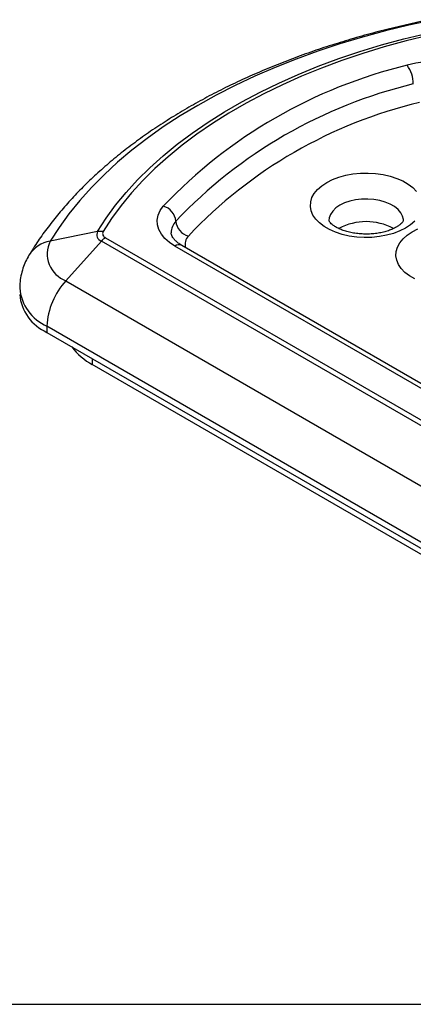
# Model space of a CAD drawing. Header units: millimetres. Extents: x 0 to 410, y 0 to 287.
# Tile 2 of 7: x 203 to 224, y 10 to 63. Entities that reach past the tile are written whole.
import ezdxf

# ---------------------------------------------------------------- set-up
doc = ezdxf.new("R2010")
doc.units = ezdxf.units.MM
doc.layers.add('FORMAT', color=7, linetype='Continuous')

msp = doc.modelspace()

# ---------------------------------------------------------------- linework, layer by layer
at = {"color": 7, "linetype": 'Continuous', "lineweight": 25}
for p, q in [((207.3937934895, 51.523489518), (204.8492664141, 51.0097483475)), ((207.5981029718, 51.0079247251), (205.6925438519, 48.8817734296)), ((245.8186511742, 28.9436718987), (207.5981029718, 51.0079247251)), ((207.822230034, 51.1946882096), (246.0427782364, 29.1304353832)), ((245.2567006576, 31.285401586), (211.5551454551, 50.7408952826)), ((245.6316699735, 31.3225323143), (211.930114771, 50.7780260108)), ((205.6925438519, 48.8817734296), (243.9130920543, 26.8175206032)), ((242.8924165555, 24.3782038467), (204.6718683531, 46.4424566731)), ((204.6718683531, 46.4424566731), (204.6718683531, 46.10985972)), ((204.6718683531, 46.10985972), (242.8924165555, 24.0456068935)), ((243.4213318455, 23.4133742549), (207.1127991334, 44.3738440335))]:
    msp.add_line(p, q, dxfattribs=at)
at = {"color": 8, "linetype": 'Continuous', "lineweight": 25}
msp.add_line((207.1127991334, 44.7007388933), (207.1127991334, 44.3738440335), dxfattribs=at)
at = {"color": 7, "linetype": 'Continuous', "lineweight": 25, "flags": 128}
for points in [[(225.4208758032, 62.8854856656), (224.1387080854, 62.6102154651), (222.8771034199, 62.304918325), (221.6381731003, 61.9701029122), (220.4239869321, 61.606329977), (219.2365771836, 61.2142070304), (218.07792772, 60.7943896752), (216.949973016, 60.3475810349), (215.8546011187, 59.8745273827), (214.7936437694, 59.376018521), (213.7688736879, 58.8528892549), (212.7820020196, 58.3060148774), (211.8346851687, 57.7363059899), (210.9285005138, 57.1447188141), (210.0649642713, 56.5322411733), (209.2455225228, 55.8998964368), (208.4715433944, 55.2487420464), (207.7443196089, 54.5798679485), (207.0650691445, 53.8943908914), (206.4349276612, 53.1934561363), (205.854947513, 52.4782368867), (205.3261000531, 51.7499280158), (204.8492664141, 51.0097483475)], [(207.3937934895, 51.523489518), (207.8542952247, 52.2361935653), (208.3672447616, 52.9368591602), (208.9317003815, 53.6242005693), (209.5466268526, 54.2969571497), (210.2108964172, 54.9538939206), (210.9232891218, 55.5938063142), (211.6824994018, 56.2155194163), (212.4871334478, 56.8178925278), (213.335714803, 57.3998208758), (214.2266865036, 57.9602368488), (215.158414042, 58.4981117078), (216.129188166, 59.0124587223), (217.1372268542, 59.5023343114), (218.1806807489, 59.9668396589), (219.2576361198, 60.4051224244), (220.3661170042, 60.8163779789), (221.5040881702, 61.1998526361), (222.6694630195, 61.5548421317), (223.8601022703, 61.8806954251), (225.073822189, 62.1768148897), (226.3083955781, 62.4426568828)], [(226.4127821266, 62.3272638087), (225.1909298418, 62.0641609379), (223.9897156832, 61.771092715), (222.8113457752, 61.4485966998), (221.6579781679, 61.0972648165), (220.5317327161, 60.7177414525), (219.4346742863, 60.3107228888), (218.3688160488, 59.8769561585), (217.3361133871, 59.4172370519), (216.3384617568, 58.9324088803), (215.3776902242, 58.4233617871), (214.4555630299, 57.8910290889), (213.5737720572, 57.336387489), (212.7339340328, 56.7604554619), (211.9375908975, 56.164288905), (211.1862034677, 55.5489820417), (210.4811502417, 54.9156636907), (209.8237252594, 54.2654960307), (209.215134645, 53.5996710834), (208.6564946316, 52.9194126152), (208.148830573, 52.2259664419), (207.6930736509, 51.5206061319)], [(223.9589181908, 51.7123802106), (223.650307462, 51.5570347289), (223.3079283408, 51.4273958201), (222.9381611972, 51.3258770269), (222.5478910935, 51.2543712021), (222.144390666, 51.2142087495), (221.7351744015, 51.2061388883), (221.3278667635, 51.2303113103), (220.9300543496, 51.2862759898), (220.5491479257, 51.3729902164), (220.1922421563, 51.4888395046), (219.8659876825, 51.6316641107), (219.5764585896, 51.7988056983), (219.3290523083, 51.9871483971), (219.1283737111, 52.1931857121), (218.9781639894, 52.4130783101), (218.881219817, 52.6427305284), (218.8393474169, 52.8778642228), (218.8533263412, 53.1140997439), (218.9228972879, 53.3470355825), (219.0467624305, 53.5723337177), (219.2226171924, 53.7857957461), (219.4471827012, 53.9834470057), (219.7162781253, 54.1616041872), (220.0248888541, 54.3169496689), (220.3672679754, 54.4465885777), (220.737035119, 54.5481073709), (221.1273052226, 54.6196131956), (221.5308056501, 54.6597756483), (221.9400219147, 54.6678455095), (222.3473295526, 54.6436730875), (222.7451419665, 54.587708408), (223.1260483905, 54.5009941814), (223.4829541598, 54.3851448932), (223.8092086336, 54.2423202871), (224.0987377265, 54.0751786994), (224.3461440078, 53.8868360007), (224.546822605, 53.6807986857)], [(211.5551454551, 50.7408952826), (211.2618020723, 50.9352889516), (211.0173892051, 51.1510622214), (210.826525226, 51.3841400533), (210.6928110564, 51.6301231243), (210.6187708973, 51.8843661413), (210.6058061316, 52.1420668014), (210.654158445, 52.398361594), (210.7629157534, 52.6484098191), (210.930024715, 52.8874905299)], [(224.4525791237, 52.0881886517), (224.2280136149, 51.8905373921), (223.9589181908, 51.7123802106)], [(224.4621811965, 48.9783380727), (224.1726534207, 49.1454789), (223.9252458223, 49.3338223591), (223.7245678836, 49.5398592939), (223.5743581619, 49.7597518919), (223.4774139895, 49.9894041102), (223.4355415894, 50.2245378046), (223.4495205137, 50.4607733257), (223.5190914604, 50.6937091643), (223.642956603, 50.9190072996), (223.818811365, 51.1324693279), (224.0433768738, 51.3301205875), (224.3124722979, 51.508277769), (224.6210830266, 51.6636232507)]]:
    msp.add_lwpolyline(points, dxfattribs=at)
at = {"color": 8, "linetype": 'Continuous', "lineweight": 25, "flags": 128}
msp.add_lwpolyline([(223.8375971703, 52.118953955), (223.8358896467, 52.1681643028), (223.7950323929, 52.3573877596), (223.7007807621, 52.5401485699), (223.5557066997, 52.7114609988), (223.3637658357, 52.8666529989), (223.1301972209, 53.0014892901), (222.8613689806, 53.1122936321), (222.5646136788, 53.196043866), (222.2480283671, 53.2504541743), (221.9202482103, 53.2740405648), (221.5902124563, 53.2661606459), (221.2669260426, 53.2270280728), (220.959205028, 53.1577115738), (220.6754443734, 53.0601012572), (220.4233850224, 52.9368593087), (220.2099005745, 52.7913485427), (220.0408162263, 52.6275370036), (219.9207435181, 52.4498934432), (219.8529565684, 52.2632641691), (219.8375995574, 52.1193138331)], dxfattribs=at)
at = {"color": 7, "linetype": 'Continuous', "lineweight": 25}
for centre, radius, start, end in [((230.2682849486, 34.5337154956), 26.66138343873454, 103.4984446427, 136.4961788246), ((225.4499942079, 55.5978793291), 5.059712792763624, 62.7917387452, 106.1217980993), ((222.6186678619, 59.4374273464), 1.754216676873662, 0.6319056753, 35.6005851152), ((230.4314774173, 34.2174567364), 25.95632817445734, 103.4984451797, 136.4961782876), ((230.4555601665, 34.1421676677), 24.98461507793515, 103.3172340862, 136.6773893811), ((210.6963394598, 52.0061824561), 0.911763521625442, 5.0140002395, 75.1493528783), ((212.5128818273, 52.1655513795), 0.9117563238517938, 185.0136734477, 255.1495411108), ((221.837583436, 49.0461990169), 3.015432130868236, 60.9981274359, 118.9958731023), ((207.7246113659, 51.3563223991), 0.3706552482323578, 153.1918615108, 250.0432851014), ((207.536256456, 50.7771015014), 0.7598623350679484, 78.0899512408, 100.8060614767), ((207.9022047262, 51.4149313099), 0.2343138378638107, 153.1923359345, 250.0430239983), ((206.2321062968, 50.3266672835), 1.542350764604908, 153.7120215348, 249.5230080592), ((208.3013409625, 50.3918626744), 0.9349203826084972, 120.827944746, 138.7804614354), ((208.5489067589, 46.2533972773), 3.881645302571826, 137.3802706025, 177.2082475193), ((205.6559605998, 48.3618633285), 2.457632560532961, 184.9247935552, 246.3953841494), ((208.7287515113, 47.3368609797), 3.375021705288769, 216.325471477, 241.3930975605)]:
    msp.add_arc(centre, radius, start, end, dxfattribs=at)
at = {"color": 8, "linetype": 'Continuous', "lineweight": 25}
for centre, radius, start, end in [((212.3318327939, 51.4304657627), 0.9789799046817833, 137.9733247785, 178.3730121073), ((205.129463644, 49.3482101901), 1.684998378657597, 99.5721417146, 147.5845674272), ((211.7748351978, 50.4342335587), 0.3772333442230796, 65.6928946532, 125.617476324), ((212.7453287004, 50.8449347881), 0.6405249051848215, 136.6961930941, 196.6197127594), ((205.6556742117, 48.6941388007), 2.457223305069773, 184.891720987, 246.3985016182)]:
    msp.add_arc(centre, radius, start, end, dxfattribs=at)
at = {"color": 7, "linetype": 'Continuous', "lineweight": 25}
for points, knots in [([(225.2753506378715, 62.91029901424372), (225.0574666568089, 62.86555688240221), (224.4282267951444, 62.73634346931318), (223.3998697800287, 62.50145072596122), (222.1972837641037, 62.1969803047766), (221.0139899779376, 61.86505080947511), (219.851319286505, 61.50646094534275), (218.7109173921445, 61.12143199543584), (217.5943342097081, 60.71035969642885), (216.5031132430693, 60.27363164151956), (215.4387872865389, 59.81165982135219), (214.4028605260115, 59.32489078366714), (213.3968403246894, 58.81378757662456), (212.4222126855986, 58.27885296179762), (211.4804532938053, 57.72062622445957), (210.5730625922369, 57.13968890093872), (209.7015230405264, 56.53670436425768), (208.8673382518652, 55.9123895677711), (208.0719720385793, 55.26754253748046), (207.3168755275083, 54.60303038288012), (206.6034188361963, 53.91983181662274), (205.9330510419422, 53.21898597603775), (205.3067524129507, 52.50176739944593), (204.7268453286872, 51.76908102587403), (204.1881109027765, 51.02083276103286), (203.8677922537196, 50.50858111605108), (203.7071098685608, 50.25161881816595)], [0, 0, 0, 0, 0.02244413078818, 0.0648177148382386, 0.1072151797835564, 0.149639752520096, 0.1920933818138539, 0.2345776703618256, 0.2770937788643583, 0.319642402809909, 0.3622234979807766, 0.4048361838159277, 0.4474784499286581, 0.4901469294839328, 0.5328365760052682, 0.5755403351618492, 0.6182468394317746, 0.6609412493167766, 0.7036074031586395, 0.7462259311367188, 0.788774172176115, 0.8312267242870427, 0.8735558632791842, 0.9157327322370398, 0.957728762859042, 1, 1, 1, 1]), ([(223.8374704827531, 52.12013246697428), (223.8375358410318, 52.12020648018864), (223.8377131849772, 52.12040730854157), (223.8352410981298, 52.10589612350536), (223.8102685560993, 52.05668582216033), (223.7536791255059, 51.98371808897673), (223.6569909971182, 51.8926147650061), (223.5483687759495, 51.81512887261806), (223.4466834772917, 51.75413326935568), (223.3341285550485, 51.69326305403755), (223.1534401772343, 51.61283151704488), (222.9058459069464, 51.52928501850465), (222.6296364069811, 51.46178912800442), (222.3314325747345, 51.41399516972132), (222.01900203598, 51.38850515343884), (221.7007337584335, 51.38679081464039), (221.3854562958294, 51.40912799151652), (221.0820118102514, 51.45453457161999), (220.7989207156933, 51.52073427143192), (220.5439353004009, 51.60416284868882), (220.3237889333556, 51.6999223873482), (220.1437123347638, 51.80176329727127), (220.0068191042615, 51.90217818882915), (219.9135191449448, 51.99254214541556), (219.8604611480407, 52.06380050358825), (219.8394376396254, 52.10830727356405), (219.8375067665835, 52.12037319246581), (219.8376558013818, 52.1202745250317), (219.837710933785, 52.12023802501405)], [0, 0, 0, 0, 0.0283854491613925, 0.0770214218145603, 0.1176047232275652, 0.1557580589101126, 0.1959161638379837, 0.2354377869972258, 0.2473910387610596, 0.2685239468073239, 0.3087712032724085, 0.3496120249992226, 0.3911220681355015, 0.4331859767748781, 0.4756457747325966, 0.5183273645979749, 0.5610517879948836, 0.6035852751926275, 0.6457501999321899, 0.6873864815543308, 0.7283673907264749, 0.7686382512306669, 0.8082861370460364, 0.8476569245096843, 0.8873549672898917, 0.9284994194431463, 0.9735498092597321, 1, 1, 1, 1]), ([(211.9301147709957, 50.77802601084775), (211.8940352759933, 50.79968312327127), (211.7894903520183, 50.862437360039), (211.6461519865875, 50.97077522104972), (211.5162589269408, 51.09731767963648), (211.427832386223, 51.21527387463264), (211.3765398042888, 51.31955499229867), (211.3543798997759, 51.39585308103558), (211.3558696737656, 51.43911019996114), (211.3564599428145, 51.45624926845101)], [0, 0, 0, 0, 0.0824842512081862, 0.2390086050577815, 0.3949395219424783, 0.5517296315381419, 0.7129359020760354, 0.8862612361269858, 1, 1, 1, 1]), ([(203.7071098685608, 50.25161881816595), (203.6442252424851, 50.13988338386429), (203.5182001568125, 49.9159579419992), (203.3718504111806, 49.54470384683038), (203.2670984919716, 49.15044974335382), (203.2117379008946, 48.79082522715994), (203.2128506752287, 48.56919351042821), (203.2132699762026, 48.48568116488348)], [0, 0, 0, 0, 0.2076961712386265, 0.4162373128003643, 0.64315426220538, 0.8655380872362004, 1, 1, 1, 1])]:
    msp.add_open_spline(points, degree=3, knots=knots, dxfattribs=at)
at = {"layer": 'FORMAT'}
msp.add_line((10, 10), (410, 10), dxfattribs=at)

doc.saveas('drawing.dxf')
